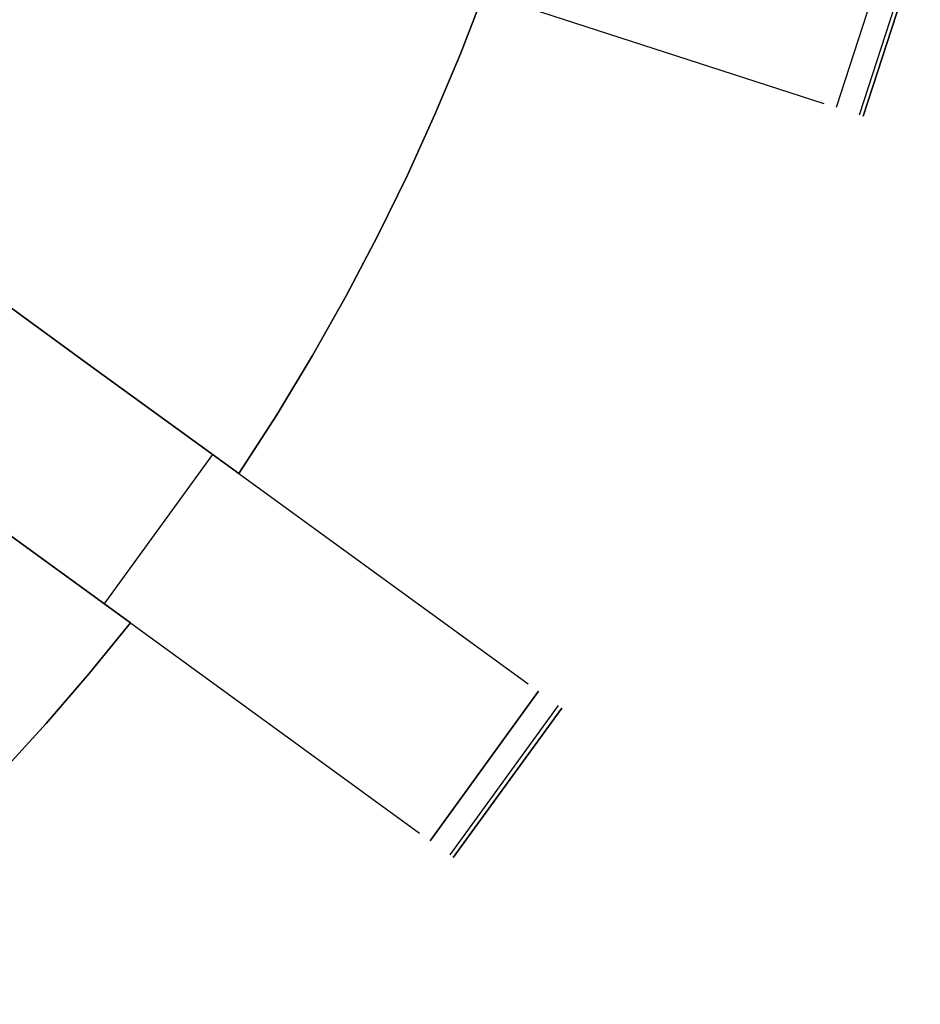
# Model space of a CAD drawing. Header units: millimetres. Extents: x 567 to 919, y 2269 to 2620.
# Tile 9 of 17: x 854 to 912, y 2327 to 2391. Entities that reach past the tile are written whole.
import ezdxf

# ---------------------------------------------------------------- set-up
doc = ezdxf.new("R2010")
doc.units = ezdxf.units.MM

msp = doc.modelspace()

# ---------------------------------------------------------------- linework, layer by layer
at = {"extrusion": (0.182849, 0.970735, -0.155688)}
msp.add_lwpolyline([(-363.115, 391.651), (-449.672, 320.109)], dxfattribs=at)
at = {"extrusion": (0.03131, 0.994926, 0.09561)}
for points in [[(-834.532, -380.943), (-781.25, -542.824)], [(-832.859, -380.392), (-779.576, -542.273)]]:
    msp.add_lwpolyline(points, dxfattribs=at)
at = {"extrusion": (0.32285, 0.889572, -0.323156)}
for points in [[(-33.556, 742.846), (50.312, 817.523)], [(51.971, 815.659), (-31.897, 740.982)], [(53.63, 813.796), (-30.237, 739.119)]]:
    msp.add_lwpolyline(points, dxfattribs=at)
for points in [[(910.512, 2396.317), (906.804, 2384.904)], [(912.016, 2395.828), (908.308, 2384.416)], [(912.275, 2395.744), (908.567, 2384.332)], [(912.275, 2395.744), (908.567, 2384.332)], [(908.567, 2384.332), (912.275, 2395.744)], [(868.009, 2361.119), (870.471, 2364.934), (872.796, 2368.786), (874.985, 2372.67), (877.038, 2376.579), (878.956, 2380.507), (880.741, 2384.447), (882.394, 2388.393), (883.917, 2392.341)], [(868.009, 2361.119), (870.471, 2364.934), (872.796, 2368.786), (874.985, 2372.67), (877.038, 2376.579), (878.956, 2380.507), (880.741, 2384.447), (882.394, 2388.393), (883.917, 2392.341)], [(883.917, 2392.341), (882.394, 2388.393), (880.741, 2384.447), (878.956, 2380.507), (877.038, 2376.579), (874.985, 2372.67), (872.796, 2368.786), (870.471, 2364.934), (868.009, 2361.119)], [(868.009, 2361.119), (870.471, 2364.934), (872.796, 2368.786), (874.985, 2372.67), (877.038, 2376.579), (878.956, 2380.507), (880.741, 2384.447), (882.394, 2388.393), (883.917, 2392.341)], [(883.917, 2392.341), (882.394, 2388.393), (880.741, 2384.447), (878.956, 2380.507), (877.038, 2376.579), (874.985, 2372.67), (872.796, 2368.786), (870.471, 2364.934), (868.009, 2361.119)], [(883.917, 2392.341), (882.394, 2388.393), (880.741, 2384.447), (878.956, 2380.507), (877.038, 2376.579), (874.985, 2372.67), (872.796, 2368.786), (870.471, 2364.934), (868.009, 2361.119)], [(883.917, 2392.341), (906.011, 2385.162)], [(850.308, 2373.98), (858.398, 2368.102)], [(858.398, 2368.102), (850.308, 2373.98)], [(850.308, 2373.98), (858.398, 2368.102)], [(858.398, 2368.102), (850.308, 2373.98)], [(858.398, 2368.102), (868.009, 2361.119)], [(868.009, 2361.119), (858.398, 2368.102)], [(858.398, 2368.102), (868.009, 2361.119)], [(868.009, 2361.119), (858.398, 2368.102)], [(859.259, 2352.644), (866.313, 2362.352)], [(868.009, 2361.119), (886.804, 2347.464)], [(860.956, 2351.411), (851.344, 2358.394)], [(851.344, 2358.394), (860.956, 2351.411)], [(860.956, 2351.411), (851.344, 2358.394)], [(851.344, 2358.394), (860.956, 2351.411)], [(836.178, 2326.634), (839.699, 2329.501), (843.1, 2332.446), (846.382, 2335.464), (849.543, 2338.547), (852.58, 2341.689), (855.495, 2344.885), (858.287, 2348.128), (860.956, 2351.411)], [(836.178, 2326.634), (839.699, 2329.501), (843.1, 2332.446), (846.382, 2335.464), (849.543, 2338.547), (852.58, 2341.689), (855.495, 2344.885), (858.287, 2348.128), (860.956, 2351.411)], [(860.956, 2351.411), (858.287, 2348.128), (855.495, 2344.885), (852.58, 2341.689), (849.543, 2338.547), (846.382, 2335.464), (843.1, 2332.446), (839.699, 2329.501), (836.178, 2326.634)], [(836.178, 2326.634), (839.699, 2329.501), (843.1, 2332.446), (846.382, 2335.464), (849.543, 2338.547), (852.58, 2341.689), (855.495, 2344.885), (858.287, 2348.128), (860.956, 2351.411)], [(860.956, 2351.411), (858.287, 2348.128), (855.495, 2344.885), (852.58, 2341.689), (849.543, 2338.547), (846.382, 2335.464), (843.1, 2332.446), (839.699, 2329.501), (836.178, 2326.634)], [(860.956, 2351.411), (858.287, 2348.128), (855.495, 2344.885), (852.58, 2341.689), (849.543, 2338.547), (846.382, 2335.464), (843.1, 2332.446), (839.699, 2329.501), (836.178, 2326.634)], [(860.956, 2351.411), (879.75, 2337.756)], [(887.478, 2346.975), (880.424, 2337.266)], [(880.424, 2337.266), (887.478, 2346.975)], [(888.757, 2346.045), (881.703, 2336.337)], [(888.977, 2345.885), (881.924, 2336.177)], [(888.977, 2345.885), (881.924, 2336.177)], [(881.924, 2336.177), (888.977, 2345.885)], [(881.924, 2336.177), (888.977, 2345.885)]]:
    msp.add_lwpolyline(points)
at = {"extrusion": (0.309017, 0.951057, 2.24582e-13)}
msp.add_lwpolyline([(-125.446, -71.785), (-125.577, -71.895), (-125.704, -72.009), (-125.828, -72.128), (-125.947, -72.251), (-126.062, -72.377), (-126.172, -72.508), (-126.278, -72.643), (-126.379, -72.78), (-126.476, -72.922), (-126.568, -73.066), (-126.654, -73.214), (-126.736, -73.365), (-126.812, -73.518), (-126.883, -73.674), (-126.949, -73.832), (-127.009, -73.992), (-127.064, -74.154), (-127.113, -74.318), (-127.156, -74.484), (-127.194, -74.65), (-127.226, -74.819), (-127.252, -74.988), (-127.273, -75.158), (-127.287, -75.328), (-127.296, -75.499), (-127.299, -75.67)], dxfattribs=at)
at = {"extrusion": (0.309017, 0.951057, 3.57829e-14)}
msp.add_lwpolyline([(-127.299, -148.861), (-127.296, -149.026), (-127.288, -149.192), (-127.274, -149.357), (-127.255, -149.522), (-127.231, -149.686), (-127.201, -149.849), (-127.165, -150.011), (-127.124, -150.172), (-127.078, -150.331), (-127.027, -150.488)], dxfattribs=at)
at = {"extrusion": (1, 0, 0)}
for points in [[(2390.038, -75.67), (2390.038, -148.861)], [(2384.332, -75.67), (2384.332, -148.861)], [(2361.119, -94), (2361.119, -106)], [(2361.119, -146), (2361.119, -158)], [(2351.411, -94), (2351.411, -106)], [(2351.411, -146), (2351.411, -158)], [(2345.885, -148.861), (2345.885, -75.67)], [(2341.031, -75.67), (2341.031, -148.861)], [(2336.177, -75.67), (2336.177, -148.861)]]:
    msp.add_lwpolyline(points, dxfattribs=at)
at = {"extrusion": (0.309017, 0.951057, 1.15957e-13)}
msp.add_lwpolyline([(-125.446, -71.785), (-125.577, -71.895), (-125.704, -72.009), (-125.828, -72.128), (-125.947, -72.251), (-126.062, -72.377), (-126.172, -72.508), (-126.278, -72.643), (-126.379, -72.78), (-126.476, -72.922), (-126.568, -73.066), (-126.654, -73.214), (-126.736, -73.365), (-126.812, -73.518), (-126.883, -73.674), (-126.949, -73.832), (-127.009, -73.992), (-127.064, -74.154), (-127.113, -74.318), (-127.156, -74.484), (-127.194, -74.65), (-127.226, -74.819), (-127.252, -74.988), (-127.273, -75.158), (-127.287, -75.328), (-127.296, -75.499), (-127.299, -75.67)], dxfattribs=at)
at = {"extrusion": (0.309017, 0.951057, -1.12042e-13)}
msp.add_lwpolyline([(-127.299, -148.861), (-127.296, -149.026), (-127.288, -149.192), (-127.274, -149.357), (-127.255, -149.522), (-127.231, -149.686), (-127.201, -149.849), (-127.165, -150.011), (-127.124, -150.172), (-127.078, -150.331), (-127.027, -150.488)], dxfattribs=at)
at = {"extrusion": (0.051352, 0.981519, 0.184345)}
for points in [[(-718.436, -752.31), (-764.967, -588.361)], [(-761.699, -587.434), (-715.168, -751.383)], [(-758.43, -586.506), (-711.9, -750.455)]]:
    msp.add_lwpolyline(points, dxfattribs=at)
at = {"extrusion": (0.587785, 0.809017, 6.08169e-14)}
msp.add_lwpolyline([(659.679, -75.67), (659.682, -75.499), (659.691, -75.328), (659.705, -75.158), (659.726, -74.988), (659.752, -74.819), (659.784, -74.65), (659.822, -74.484), (659.865, -74.318), (659.915, -74.154), (659.969, -73.992), (660.029, -73.832), (660.095, -73.674), (660.166, -73.518), (660.242, -73.365), (660.324, -73.214), (660.411, -73.066), (660.502, -72.922), (660.599, -72.78), (660.7, -72.643), (660.806, -72.508), (660.917, -72.377), (661.031, -72.251), (661.151, -72.128), (661.274, -72.009), (661.401, -71.895), (661.532, -71.785)], dxfattribs=at)
at = {"extrusion": (0.587785, 0.809017, 1.81334e-13)}
msp.add_lwpolyline([(659.951, -150.488), (659.9, -150.331), (659.854, -150.172), (659.813, -150.011), (659.778, -149.849), (659.748, -149.686), (659.723, -149.522), (659.704, -149.357), (659.69, -149.192), (659.682, -149.026), (659.679, -148.861)], dxfattribs=at)
at = {"extrusion": (0.587785, 0.809017, 8.21313e-14)}
msp.add_lwpolyline([(661.532, -71.785), (661.401, -71.895), (661.274, -72.009), (661.151, -72.128), (661.031, -72.251), (660.917, -72.377), (660.806, -72.508), (660.7, -72.643), (660.599, -72.78), (660.502, -72.922), (660.411, -73.066), (660.324, -73.214), (660.242, -73.365), (660.166, -73.518), (660.095, -73.674), (660.029, -73.832), (659.969, -73.992), (659.915, -74.154), (659.865, -74.318), (659.822, -74.484), (659.784, -74.65), (659.752, -74.819), (659.726, -74.988), (659.705, -75.158), (659.691, -75.328), (659.682, -75.499), (659.679, -75.67)], dxfattribs=at)
at = {"extrusion": (0.587785, 0.809017, 2.2071e-13)}
msp.add_lwpolyline([(659.679, -148.861), (659.682, -149.026), (659.69, -149.192), (659.704, -149.357), (659.723, -149.522), (659.748, -149.686), (659.778, -149.849), (659.813, -150.011), (659.854, -150.172), (659.9, -150.331), (659.951, -150.488)], dxfattribs=at)
at = {"extrusion": (0.587785, 0.809017, -1.19829e-13)}
msp.add_lwpolyline([(661.532, -71.785), (661.401, -71.895), (661.274, -72.009), (661.151, -72.128), (661.031, -72.251), (660.917, -72.377), (660.806, -72.508), (660.7, -72.643), (660.599, -72.78), (660.502, -72.922), (660.411, -73.066), (660.324, -73.214), (660.242, -73.365), (660.166, -73.518), (660.095, -73.674), (660.029, -73.832), (659.969, -73.992), (659.915, -74.154), (659.865, -74.318), (659.822, -74.484), (659.784, -74.65), (659.752, -74.819), (659.726, -74.988), (659.705, -75.158), (659.691, -75.328), (659.682, -75.499), (659.679, -75.67)], dxfattribs=at)
at = {"extrusion": (0.587785, 0.809017, 3.41064e-13)}
msp.add_lwpolyline([(659.679, -148.861), (659.682, -149.026), (659.69, -149.192), (659.704, -149.357), (659.723, -149.522), (659.748, -149.686), (659.778, -149.849), (659.813, -150.011), (659.854, -150.172), (659.9, -150.331), (659.951, -150.488)], dxfattribs=at)

doc.saveas('drawing.dxf')
